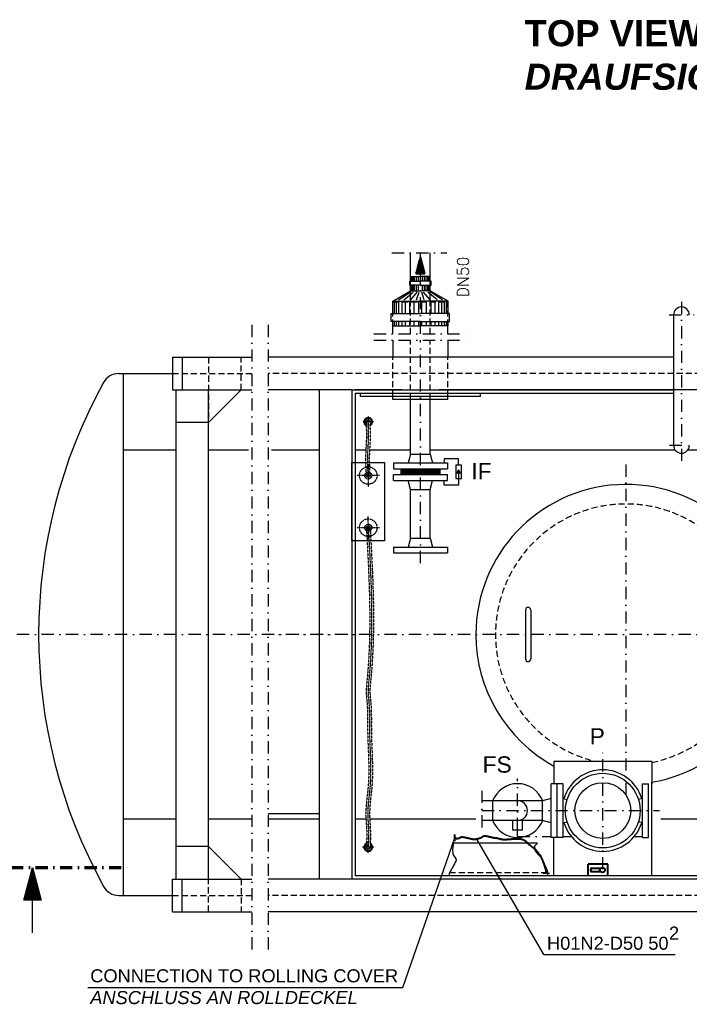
# Model space of a CAD drawing. Header units: millimetres. Extents: x 3957 to 44397, y -13363 to 1692.
# Tile 11 of 18: x 32256 to 34308, y -10078 to -7059. Entities that reach past the tile are written whole.
import ezdxf

# ---------------------------------------------------------------- set-up
doc = ezdxf.new("R2010")
doc.units = ezdxf.units.MM
doc.header["$LTSCALE"] = 0.5
doc.header["$MEASUREMENT"] = 0
doc.linetypes.add('DASHDOT', pattern=[1, 0.5, -0.25, 0, -0.25])
doc.linetypes.add('HIDDEN', pattern=[0.375, 0.25, -0.125])
doc.layers.get('0').update_dxf_attribs({"linetype": 'CONTINUOUS'})
for name, color, linetype in [('1', 7, 'CONTINUOUS'), ('17', 7, 'CONTINUOUS'), ('2', 7, 'CONTINUOUS'), ('41', 7, 'CONTINUOUS'), ('44', 7, 'CONTINUOUS'), ('5', 7, 'CONTINUOUS'), ('6', 7, 'CONTINUOUS'), ('7', 7, 'CONTINUOUS'), ('8', 7, 'CONTINUOUS'), ('POL_Schraff', 7, 'CONTINUOUS')]:
    doc.layers.add(name, color=color, linetype=linetype)
doc.layers.add('10', color=7, linetype='CONTINUOUS', lineweight=40)
doc.styles.add('ROMANS', font='ROMANS', dxfattribs={"height": 0.2})

# ---------------------------------------------------------------- blocks, each defined once
blk = doc.blocks.new('PFEIL')
at = {"layer": '5', "color": 7, "linetype": 'Continuous'}
for p, q in [((-40, 0), (-20, 0)), ((-20, 5.359), (-20, -5.359)), ((0, 0), (-20, 5.359)), ((-20, 5.0491), (-18.8434, 5.0491)), ((-20, 4.5991), (-17.164, 4.5991)), ((-20, 4.1491), (-15.4846, 4.1491)), ((-20, 3.6991), (-13.8052, 3.6991)), ((-20, 3.2491), (-12.1258, 3.2491)), ((-20, 2.7991), (-10.4464, 2.7991)), ((-20, 2.3491), (-8.7669, 2.3491)), ((-20, 1.8991), (-7.0875, 1.8991)), ((-20, 1.4491), (-5.4081, 1.4491)), ((-20, 0.9991), (-3.7287, 0.9991)), ((-20, 0.5491), (-2.0493, 0.5491)), ((-20, 0.0991), (-0.3698, 0.0991)), ((-20, -5.359), (0, 0)), ((-20, -0.3509), (-1.3096, -0.3509)), ((-20, -0.8009), (-2.989, -0.8009)), ((-20, -1.2509), (-4.6684, -1.2509)), ((-20, -1.7009), (-6.3478, -1.7009)), ((-20, -2.1509), (-8.0272, -2.1509)), ((-20, -2.6009), (-9.7067, -2.6009)), ((-20, -3.0509), (-11.3861, -3.0509)), ((-20, -3.5009), (-13.0655, -3.5009)), ((-20, -3.9509), (-14.7449, -3.9509)), ((-20, -4.4009), (-16.4243, -4.4009)), ((-20, -4.8509), (-18.1038, -4.8509)), ((-20, -5.3009), (-19.7832, -5.3009))]:
    blk.add_line(p, q, dxfattribs=at)
blk = doc.blocks.new('FPFEIL')
at = {"layer": '10', "color": 7, "linetype": 'Continuous'}
for p, q in [((-20.0004, 4.1486), (-15.4843, 4.1485)), ((-20, 4.5991), (-17.1636, 4.5989)), ((-20, 2.7989), (-10.4464, 2.7992)), ((-20, 2.3491), (-8.7671, 2.3489)), ((-20, 0.549), (-2.0492, 0.549)), ((-19.9997, 5.3586), (-19.9999, -5.3592)), ((-19.9999, 5.0489), (-18.8432, 5.0485)), ((-19.9999, 3.2487), (-12.126, 3.2489)), ((-19.9999, 1.4485), (-5.4081, 1.4489)), ((-19.9999, 0.9987), (-3.7285, 0.9993)), ((-19.9999, -5.3592), (0, 0)), ((-19.9998, 3.6985), (-13.8053, 3.6992)), ((-19.9998, 1.8983), (-7.0874, 1.8993)), ((0, 0), (-19.9997, 5.3586)), ((-19.9994, 0.0988), (-0.3696, 0.0993)), ((-20.0001, -1.701), (-6.3475, -1.7015)), ((-20.0001, -3.5012), (-13.0651, -3.5012)), ((-20.0001, -5.3014), (-19.7826, -5.3009)), ((-20, -1.2512), (-4.6684, -1.2512)), ((-20, -3.0514), (-11.386, -3.0509)), ((-19.9999, -0.3516), (-1.3095, -0.351)), ((-19.9999, -0.8014), (-2.9893, -0.801)), ((-19.9997, -4.8509), (-18.1038, -4.8514)), ((-19.9996, -2.6009), (-9.7062, -2.601)), ((-19.9996, -4.4011), (-16.424, -4.4014)), ((-19.9995, -2.1511), (-8.027, -2.1507)), ((-19.9995, -3.9513), (-14.7449, -3.9512))]:
    blk.add_line(p, q, dxfattribs=at)

msp = doc.modelspace()

# ---------------------------------------------------------------- hatches: boundary and pattern name
at = {"linetype": 'Continuous', "lineweight": 5}
h = msp.add_hatch(dxfattribs=at)
h.set_pattern_fill('NET3', color=256, scale=40)
h.set_pattern_definition([(0, (14449.7777, -6.208), (0, 5), []), (60, (14449.7777, -6.208), (-4.330127, 2.5), []), (120, (14449.7777, -6.208), (-4.330127, -2.5), [])])
h.paths.add_polyline_path([(33484.2, -8435.6), (33424.3, -8435.6), (33424.3, -8453.6), (33484.2, -8453.6)])
h.paths.add_polyline_path([(33544.1, -8435.6), (33484.2, -8435.6), (33484.2, -8453.6), (33544.1, -8453.6)])
h = msp.add_hatch(color=256)
h.dxf.hatch_style = 1
h.paths.add_polyline_path([(33601.3, -8438.4), (33595.9, -8447.7), (33606.7, -8447.7)])

# ---------------------------------------------------------------- linework, layer by layer
at = {"linetype": 'Continuous'}
msp.add_lwpolyline([(33274.2, -8416.2), (33374.2, -8416.2), (33374.2, -8656.2), (33274.2, -8656.2)], close=True, dxfattribs=at)
for points in [[(33601.3, -8424.4), (33601.3, -8405.3), (33556.7, -8405.3), (33556.7, -8417.6)], [(33601.3, -8444.6), (33601.3, -8485.3), (33556.7, -8485.3), (33556.7, -8471.6)]]:
    msp.add_lwpolyline(points)
for points in [[(33592.3, -8464.9), (33610.3, -8464.9), (33610.3, -8424.4), (33592.3, -8424.4)], [(33601.3, -8438.4), (33595.9, -8447.7), (33606.7, -8447.7)]]:
    msp.add_lwpolyline(points, close=True)
for centre, radius, start, end in [((33324.2, -8291.5), 13.4, 295.2028, 244.5909), ((33324.2, -8291.5), 10.7, 302.5324, 237.1878), ((33324.2, -9595.8), 13.4, 114.493, 64.117), ((33324.2, -9595.8), 10.7, 122.4727, 57.4104)]:
    msp.add_arc(centre, radius, start, end, dxfattribs=at)
at = {"layer": '1', "color": 7, "linetype": 'Continuous', "ltscale": 150}
for start, end in [(21.5791, 158.5644), (201.4356, 338.4209)]:
    msp.add_arc((33782.2, -9483.6), 82.5, start, end, dxfattribs=at)
at = {"layer": '10', "color": 7, "linetype": 'Continuous', "ltscale": 150}
for p, q in [((33589.4, -9576.9), (33589.4, -9556.9)), ((34058.1, -9648.1), (33998.1, -9648.1)), ((33998.1, -9683.1), (33998.1, -9648.1)), ((34008.1, -9660.6), (34036.4, -9660.6)), ((34058.1, -9683.1), (34058.1, -9648.1)), ((34008.1, -9670.6), (34036.4, -9670.6))]:
    msp.add_line(p, q, dxfattribs=at)
msp.add_circle((34042, -9665.6), 7.5, dxfattribs=at)
msp.add_ellipse((34008.1, -9665.6), major_axis=(0, 5), ratio=0.45525, start_param=0, end_param=3.141593, dxfattribs=at)
for points, knots in [([(33735.6, -9572.6), (33734, -9572.4), (33732.3, -9572.2), (33730.7, -9571.8), (33729.6, -9571.5), (33728.5, -9571.3), (33727.4, -9571), (33726.3, -9570.7), (33725.2, -9570.4), (33724.1, -9570.2), (33722.5, -9569.7), (33720.8, -9569.3), (33719.2, -9568.9), (33717.8, -9568.6), (33716.5, -9568.3), (33715.1, -9568.1), (33713.9, -9567.9), (33712.6, -9567.9), (33711.4, -9567.7), (33709.7, -9567.4), (33708.1, -9567.1), (33706.5, -9566.9), (33705.4, -9566.7), (33704.3, -9566.6), (33703.2, -9566.5), (33701.6, -9566.2), (33700.1, -9566), (33698.6, -9565.6), (33697.5, -9565.4), (33696.4, -9565.1), (33695.4, -9564.8), (33694.4, -9564.6), (33693.4, -9564.3), (33692.5, -9564), (33691.2, -9563.6), (33690.1, -9563), (33688.8, -9562.8), (33687.8, -9562.6), (33686.9, -9562.5), (33685.9, -9562.4), (33685.1, -9562.2), (33684.3, -9561.9), (33683.4, -9561.9), (33682.5, -9561.9), (33681.5, -9561.9), (33680.6, -9561.9), (33680.3, -9561.9), (33680, -9561.9), (33679.7, -9561.9), (33679.5, -9561.9), (33679.2, -9561.9), (33678.9, -9561.9), (33678.6, -9561.9), (33678.4, -9562.2), (33678.1, -9562.4), (33677.8, -9562.5), (33677.6, -9562.6), (33677.3, -9562.8), (33676.4, -9563.2), (33675.7, -9563.9), (33674.8, -9564.4), (33674.3, -9564.7), (33673.7, -9564.9), (33673.2, -9565.2), (33672.6, -9565.6), (33672.1, -9566.2), (33671.5, -9566.5), (33670.5, -9567), (33669.3, -9567.2), (33668.2, -9567.7), (33667.7, -9567.9), (33667.2, -9568.3), (33666.6, -9568.5), (33665.7, -9568.9), (33664.7, -9569), (33663.7, -9569.3), (33663, -9569.6), (33662.4, -9569.9), (33661.7, -9570.2), (33661, -9570.4), (33660.3, -9570.4), (33659.6, -9570.6), (33658.8, -9570.8), (33658, -9571.2), (33657.1, -9571.4), (33656.6, -9571.5), (33656, -9571.3), (33655.5, -9571.4), (33654.8, -9571.5), (33654.1, -9571.8), (33653.5, -9571.8), (33652.5, -9571.8), (33651.5, -9571.8), (33650.6, -9571.8), (33649.9, -9571.8), (33649.2, -9571.8), (33648.5, -9571.8), (33647.4, -9571.8), (33646.3, -9571.8), (33645.2, -9571.8), (33644.4, -9571.8), (33643.6, -9571.5), (33642.8, -9571.4), (33642.1, -9571.3), (33641.4, -9571.1), (33640.7, -9571), (33639.6, -9570.8), (33638.5, -9570.8), (33637.4, -9570.6), (33636.7, -9570.4), (33636.1, -9569.9), (33635.4, -9569.7), (33634.6, -9569.6), (33633.7, -9569.5), (33632.9, -9569.3), (33631.8, -9569.1), (33630.7, -9568.8), (33629.6, -9568.5), (33628.9, -9568.4), (33628.2, -9568.3), (33627.6, -9568.1), (33626.6, -9567.9), (33625.7, -9567.5), (33624.7, -9567.3), (33624, -9567.1), (33623.3, -9567), (33622.6, -9566.9), (33621.8, -9566.7), (33621, -9566.6), (33620.2, -9566.5), (33619.1, -9566.3), (33618, -9566.2), (33616.9, -9566.1), (33616.2, -9566), (33615.5, -9565.6), (33614.8, -9565.6), (33614.3, -9565.6), (33613.7, -9565.6), (33613.2, -9565.6), (33612.5, -9565.6), (33611.8, -9565.6), (33611.1, -9565.6), (33610.7, -9565.6), (33610.3, -9565.6), (33609.9, -9565.6), (33609.5, -9565.6), (33609.1, -9565.9), (33608.7, -9566.1), (33608.3, -9566.2), (33607.8, -9566.3), (33607.4, -9566.5), (33607.2, -9566.5), (33606.9, -9566.4), (33606.6, -9566.5), (33606.3, -9566.5), (33606.1, -9566.8), (33605.8, -9566.9), (33605.5, -9566.9), (33605.2, -9566.8), (33605, -9566.9), (33604.5, -9567.1), (33604.1, -9567.4), (33603.7, -9567.7), (33603.4, -9567.9), (33603.2, -9568.3), (33602.9, -9568.5), (33602.7, -9568.7), (33602.3, -9568.8), (33602.1, -9568.9), (33601.9, -9569), (33601.9, -9569.3), (33601.7, -9569.3), (33601.3, -9569.5), (33600.8, -9569.2), (33600.5, -9569.3), (33600, -9569.4), (33599.7, -9569.7), (33599.2, -9569.7), (33598.7, -9569.7), (33598.1, -9569.7), (33597.6, -9569.7), (33597.3, -9569.7), (33597, -9569.7), (33596.8, -9569.7), (33596.5, -9569.7), (33596.2, -9569.7), (33595.9, -9569.7), (33595.5, -9569.7), (33595.1, -9569.7), (33594.7, -9569.7), (33594.4, -9569.7), (33594.2, -9569.5), (33593.9, -9569.3), (33593.6, -9569.2), (33593.3, -9569.1), (33593.1, -9568.9), (33592.8, -9568.8), (33592.5, -9568.7), (33592.2, -9568.5), (33592, -9568.4), (33591.7, -9568.2), (33591.4, -9568.1), (33591.1, -9568), (33590.9, -9567.8), (33590.6, -9567.7), (33590.4, -9567.6), (33590.3, -9567.4), (33590.2, -9567.3), (33589.9, -9567.1), (33589.7, -9566.9), (33589.4, -9566.9)], [0, 0, 0, 0, 0.032833, 0.032833, 0.032833, 0.055088, 0.055088, 0.055088, 0.077343, 0.077343, 0.077343, 0.110725, 0.110725, 0.110725, 0.138248, 0.138248, 0.138248, 0.162686, 0.162686, 0.162686, 0.195519, 0.195519, 0.195519, 0.217277, 0.217277, 0.217277, 0.247451, 0.247451, 0.247451, 0.269706, 0.269706, 0.269706, 0.289354, 0.289354, 0.289354, 0.314957, 0.314957, 0.314957, 0.33404, 0.33404, 0.33404, 0.350456, 0.350456, 0.350456, 0.369348, 0.369348, 0.369348, 0.374746, 0.374746, 0.374746, 0.380144, 0.380144, 0.380144, 0.386178, 0.386178, 0.386178, 0.392213, 0.392213, 0.392213, 0.411675, 0.411675, 0.411675, 0.423744, 0.423744, 0.423744, 0.437238, 0.437238, 0.437238, 0.460297, 0.460297, 0.460297, 0.472366, 0.472366, 0.472366, 0.492014, 0.492014, 0.492014, 0.506548, 0.506548, 0.506548, 0.520308, 0.520308, 0.520308, 0.537377, 0.537377, 0.537377, 0.548172, 0.548172, 0.548172, 0.561934, 0.561934, 0.561934, 0.580826, 0.580826, 0.580826, 0.59432, 0.59432, 0.59432, 0.61591, 0.61591, 0.61591, 0.632327, 0.632327, 0.632327, 0.646088, 0.646088, 0.646088, 0.667846, 0.667846, 0.667846, 0.68238, 0.68238, 0.68238, 0.698796, 0.698796, 0.698796, 0.721051, 0.721051, 0.721051, 0.734812, 0.734812, 0.734812, 0.75446, 0.75446, 0.75446, 0.768221, 0.768221, 0.768221, 0.784637, 0.784637, 0.784637, 0.806396, 0.806396, 0.806396, 0.820157, 0.820157, 0.820157, 0.830953, 0.830953, 0.830953, 0.844446, 0.844446, 0.844446, 0.852543, 0.852543, 0.852543, 0.861078, 0.861078, 0.861078, 0.869612, 0.869612, 0.869612, 0.875009, 0.875009, 0.875009, 0.881044, 0.881044, 0.881044, 0.886442, 0.886442, 0.886442, 0.896173, 0.896173, 0.896173, 0.903806, 0.903806, 0.903806, 0.909841, 0.909841, 0.909841, 0.913657, 0.913657, 0.913657, 0.921754, 0.921754, 0.921754, 0.930288, 0.930288, 0.930288, 0.941084, 0.941084, 0.941084, 0.946481, 0.946481, 0.946481, 0.951879, 0.951879, 0.951879, 0.959975, 0.959975, 0.959975, 0.96601, 0.96601, 0.96601, 0.972044, 0.972044, 0.972044, 0.978079, 0.978079, 0.978079, 0.984114, 0.984114, 0.984114, 0.990148, 0.990148, 0.990148, 0.993965, 0.993965, 0.993965, 1, 1, 1, 1]), ([(33870.1, -9676.1), (33869.8, -9675.2), (33869.7, -9674.2), (33869.6, -9673.3), (33869.4, -9672.5), (33869.7, -9671.6), (33869.6, -9670.8), (33869.5, -9670.6), (33869.1, -9670.6), (33869.1, -9670.4), (33869.1, -9670.1), (33869.1, -9669.9), (33869.1, -9669.6), (33869.1, -9669.3), (33869.1, -9669), (33869.1, -9668.8), (33869.1, -9668.4), (33869.1, -9667.9), (33869.1, -9667.5), (33869.1, -9667.1), (33869.1, -9666.7), (33869.1, -9666.3), (33869.1, -9666), (33869.1, -9665.8), (33869.1, -9665.5), (33869.1, -9665.3), (33868.8, -9665.3), (33868.7, -9665.1), (33868.7, -9664.8), (33868.8, -9664.5), (33868.7, -9664.2), (33868.6, -9663.8), (33868.4, -9663.4), (33868.3, -9663), (33868.3, -9662.8), (33868.4, -9662.5), (33868.3, -9662.2), (33868.3, -9662), (33868, -9661.9), (33867.9, -9661.8), (33867.8, -9661.4), (33868.1, -9660.9), (33867.9, -9660.5), (33867.8, -9660.4), (33867.6, -9660.3), (33867.5, -9660.1), (33867.4, -9659.9), (33867.6, -9659.6), (33867.5, -9659.3), (33867.4, -9659), (33867.2, -9658.8), (33867.1, -9658.5), (33867, -9658.2), (33866.8, -9658), (33866.7, -9657.7), (33866.5, -9657.3), (33866.4, -9656.8), (33866.3, -9656.4), (33866.1, -9656), (33866, -9655.6), (33865.9, -9655.2), (33865.7, -9654.9), (33865.6, -9654.7), (33865.4, -9654.4), (33865.3, -9654.1), (33865.2, -9653.8), (33865, -9653.6), (33864.9, -9653.2), (33865.2, -9652.7), (33865, -9652.3), (33864.9, -9652.1), (33864.8, -9651.8), (33864.6, -9651.5), (33864.5, -9651.2), (33864.4, -9651), (33864.2, -9650.7), (33864, -9650.3), (33864.3, -9649.8), (33864.2, -9649.5), (33864.1, -9649.2), (33863.9, -9648.9), (33863.8, -9648.6), (33863.8, -9648.4), (33863.9, -9648.1), (33863.8, -9647.8), (33863.7, -9647.4), (33863.6, -9647), (33863.4, -9646.6), (33863.3, -9646.3), (33863.1, -9646), (33863, -9645.8), (33862.8, -9645.5), (33862.7, -9645.2), (33862.6, -9644.9), (33862.4, -9644.7), (33862.3, -9644.4), (33862.2, -9644.1), (33861.9, -9643.6), (33861.6, -9643), (33861.3, -9642.5), (33861.1, -9642.1), (33861.1, -9641.6), (33860.9, -9641.2), (33860.7, -9640.5), (33860.4, -9639.9), (33860.1, -9639.2), (33859.9, -9638.6), (33859.5, -9638.1), (33859.3, -9637.5), (33859.1, -9637), (33859.1, -9636.4), (33858.9, -9635.9), (33858.5, -9635.2), (33858, -9634.5), (33857.6, -9633.8), (33857.4, -9633.3), (33857, -9632.8), (33856.8, -9632.2), (33856.5, -9631.4), (33856.3, -9630.6), (33856, -9629.7), (33855.7, -9628.9), (33855.5, -9628.1), (33855.2, -9627.3), (33854.9, -9626.6), (33854.7, -9625.9), (33854.4, -9625.2), (33853.8, -9624.2), (33852.9, -9623.3), (33852.3, -9622.3), (33851.9, -9621.7), (33851.6, -9620.9), (33851.1, -9620.3), (33850.5, -9619.6), (33850, -9618.9), (33849.4, -9618.2), (33848.7, -9617.4), (33848.1, -9616.6), (33847.4, -9615.8), (33846.7, -9615), (33846.3, -9614.1), (33845.7, -9613.3), (33845.1, -9612.5), (33843.9, -9612.1), (33843.3, -9611.2), (33842.5, -9610.3), (33841.9, -9609.3), (33841.2, -9608.4), (33840.7, -9607.7), (33840.1, -9607), (33839.6, -9606.3), (33838.8, -9605.3), (33837.9, -9604.4), (33837.1, -9603.4), (33836.5, -9602.7), (33835.8, -9602), (33835, -9601.4), (33834.4, -9600.9), (33833.7, -9600.6), (33833, -9600.2), (33832, -9599.5), (33831, -9598.8), (33830.1, -9598.1), (33829.4, -9597.5), (33828.9, -9596.6), (33828.1, -9596), (33827.4, -9595.6), (33826.7, -9595.3), (33826, -9594.8), (33825, -9594.1), (33824.1, -9593.5), (33823.1, -9592.8), (33822.4, -9592.2), (33821.8, -9591.6), (33821.1, -9591.1), (33820.3, -9590.5), (33819.4, -9590.1), (33818.6, -9589.5), (33817.8, -9588.8), (33816.9, -9588.1), (33816.1, -9587.4), (33815.6, -9586.9), (33815, -9586.4), (33814.5, -9585.8), (33813.8, -9584.9), (33813.2, -9583.8), (33812.4, -9582.9), (33811.9, -9582.2), (33811.4, -9581.5), (33810.8, -9580.8), (33810.2, -9580.2), (33809.5, -9579.7), (33808.8, -9579.2), (33807.8, -9578.5), (33806.8, -9577.8), (33805.9, -9577.1), (33805.3, -9576.7), (33804.8, -9576.3), (33804.2, -9575.9), (33803.5, -9575.4), (33802.5, -9575.5), (33801.8, -9575.1), (33801.2, -9574.8), (33800.8, -9574.1), (33800.1, -9573.9), (33799.6, -9573.7), (33799, -9573.6), (33798.5, -9573.4), (33797.7, -9573.2), (33796.9, -9572.8), (33796, -9572.6), (33795.5, -9572.5), (33794.9, -9572.4), (33794.4, -9572.2), (33793.8, -9572.1), (33793.3, -9571.9), (33792.7, -9571.8), (33791.9, -9571.6), (33791.1, -9571.4), (33790.3, -9571.4), (33789.4, -9571.4), (33788.6, -9571.4), (33787.8, -9571.4), (33786.8, -9571.4), (33785.9, -9571.4), (33784.9, -9571.4), (33784.2, -9571.4), (33783.6, -9571.4), (33782.9, -9571.4), (33782.2, -9571.4), (33781.5, -9571.4), (33780.8, -9571.4), (33779.7, -9571.4), (33778.6, -9571.4), (33777.5, -9571.4), (33776.7, -9571.4), (33775.9, -9571.4), (33775.1, -9571.4), (33774.2, -9571.4), (33773.4, -9571.4), (33772.6, -9571.4), (33771.4, -9571.4), (33770.1, -9571.4), (33768.9, -9571.4), (33767.9, -9571.4), (33767, -9571.4), (33766, -9571.4), (33764.6, -9571.4), (33763.3, -9571.7), (33761.9, -9571.8), (33760.8, -9571.9), (33759.7, -9571.7), (33758.6, -9571.8), (33757.5, -9571.9), (33756.4, -9572.1), (33755.3, -9572.2), (33753.8, -9572.4), (33752.3, -9572.5), (33750.8, -9572.6), (33749.7, -9572.7), (33748.6, -9573), (33747.5, -9573), (33746.4, -9573), (33745.3, -9573), (33744.2, -9573), (33742.6, -9573), (33741, -9573), (33739.3, -9573), (33738.1, -9573), (33736.9, -9572.8), (33735.6, -9572.6)], [0, 0, 0, 0, 0.014658, 0.014658, 0.014658, 0.027291, 0.027291, 0.027291, 0.030269, 0.030269, 0.030269, 0.03448, 0.03448, 0.03448, 0.038691, 0.038691, 0.038691, 0.045007, 0.045007, 0.045007, 0.051323, 0.051323, 0.051323, 0.055534, 0.055534, 0.055534, 0.058512, 0.058512, 0.058512, 0.062723, 0.062723, 0.062723, 0.069381, 0.069381, 0.069381, 0.073592, 0.073592, 0.073592, 0.07657, 0.07657, 0.07657, 0.082886, 0.082886, 0.082886, 0.085864, 0.085864, 0.085864, 0.090075, 0.090075, 0.090075, 0.094783, 0.094783, 0.094783, 0.099491, 0.099491, 0.099491, 0.106149, 0.106149, 0.106149, 0.112807, 0.112807, 0.112807, 0.117515, 0.117515, 0.117515, 0.122223, 0.122223, 0.122223, 0.128539, 0.128539, 0.128539, 0.133248, 0.133248, 0.133248, 0.137955, 0.137955, 0.137955, 0.144272, 0.144272, 0.144272, 0.14898, 0.14898, 0.14898, 0.153191, 0.153191, 0.153191, 0.159849, 0.159849, 0.159849, 0.164557, 0.164557, 0.164557, 0.169265, 0.169265, 0.169265, 0.173973, 0.173973, 0.173973, 0.183389, 0.183389, 0.183389, 0.190047, 0.190047, 0.190047, 0.201385, 0.201385, 0.201385, 0.210801, 0.210801, 0.210801, 0.219482, 0.219482, 0.219482, 0.231759, 0.231759, 0.231759, 0.241175, 0.241175, 0.241175, 0.254492, 0.254492, 0.254492, 0.267808, 0.267808, 0.267808, 0.279146, 0.279146, 0.279146, 0.297258, 0.297258, 0.297258, 0.309535, 0.309535, 0.309535, 0.323017, 0.323017, 0.323017, 0.339461, 0.339461, 0.339461, 0.354644, 0.354644, 0.354644, 0.371088, 0.371088, 0.371088, 0.3892, 0.3892, 0.3892, 0.402682, 0.402682, 0.402682, 0.422093, 0.422093, 0.422093, 0.436982, 0.436982, 0.436982, 0.449259, 0.449259, 0.449259, 0.46737, 0.46737, 0.46737, 0.482259, 0.482259, 0.482259, 0.494535, 0.494535, 0.494535, 0.512648, 0.512648, 0.512648, 0.526129, 0.526129, 0.526129, 0.541312, 0.541312, 0.541312, 0.557756, 0.557756, 0.557756, 0.569667, 0.569667, 0.569667, 0.587779, 0.587779, 0.587779, 0.601261, 0.601261, 0.601261, 0.614742, 0.614742, 0.614742, 0.632854, 0.632854, 0.632854, 0.643382, 0.643382, 0.643382, 0.656698, 0.656698, 0.656698, 0.667225, 0.667225, 0.667225, 0.675906, 0.675906, 0.675906, 0.689222, 0.689222, 0.689222, 0.697904, 0.697904, 0.697904, 0.706585, 0.706585, 0.706585, 0.719392, 0.719392, 0.719392, 0.732025, 0.732025, 0.732025, 0.746763, 0.746763, 0.746763, 0.757291, 0.757291, 0.757291, 0.767818, 0.767818, 0.767818, 0.784662, 0.784662, 0.784662, 0.797295, 0.797295, 0.797295, 0.809928, 0.809928, 0.809928, 0.828877, 0.828877, 0.828877, 0.843615, 0.843615, 0.843615, 0.864775, 0.864775, 0.864775, 0.881619, 0.881619, 0.881619, 0.898594, 0.898594, 0.898594, 0.92185, 0.92185, 0.92185, 0.938824, 0.938824, 0.938824, 0.955669, 0.955669, 0.955669, 0.980934, 0.980934, 0.980934, 1, 1, 1, 1])]:
    msp.add_open_spline(points, degree=3, knots=knots, dxfattribs=at)
at = {"layer": '17', "color": 7, "linetype": 'DASHDOT', "lineweight": 70, "ltscale": 150}
msp.add_line((32229.4, -9658.6), (32597.7, -9658.6), dxfattribs=at)
at = {"layer": '2', "color": 7, "linetype": 'DASHDOT', "ltscale": 150}
for p, q in [((33396.4, -7773.6), (33565.4, -7773.6)), ((32967.4, -7994.4), (32967.4, -9920.6)), ((33017.4, -7994.4), (33017.4, -9920.6)), ((33341.6, -8021.7), (33626.8, -8021.7)), ((33341.6, -8041.7), (33626.8, -8041.7))]:
    msp.add_line(p, q, dxfattribs=at)
at = {"layer": '2', "color": 7, "linetype": 'DASHDOT', "ltscale": 5}
for p, q in [((33341.3, -8291.5), (33307.1, -8291.5)), ((33324.2, -8274.4), (33324.2, -8308.5)), ((33324.2, -8421.8), (33324.2, -8490.5)), ((33358.6, -8456.2), (33289.9, -8456.2)), ((33324.2, -8650.5), (33324.2, -8581.8)), ((33358.6, -8616.2), (33289.9, -8616.2)), ((33341.3, -9595.8), (33307.1, -9595.8)), ((33324.2, -9612.8), (33324.2, -9578.7))]:
    msp.add_line(p, q, dxfattribs=at)
at = {"layer": '2', "color": 7, "linetype": 'Continuous', "ltscale": 150}
msp.add_line((33880.1, -9676.1), (33860.1, -9676.1), dxfattribs=at)
at = {"layer": '2', "color": 7, "linetype": 'HIDDEN', "ltscale": 5}
for centre, radius in [((33324.2, -8456.2), 26.9), ((33324.2, -8456.2), 10.7), ((33324.2, -8456.2), 5.73), ((33324.2, -8616.2), 26.9), ((33324.2, -8616.2), 10.7), ((33324.2, -8616.2), 5.73)]:
    msp.add_circle(centre, radius, dxfattribs=at)
for centre, start, end in [((33324.2, -8291.5), 0, 180), ((33324.2, -9595.8), 180, 0)]:
    msp.add_arc(centre, 5.73, start, end, dxfattribs=at)
for points, knots in [([(33318.5, -8456.6), (33318.5, -8456.5), (33317.7, -8437), (33315.1, -8390.3), (33321.6, -8337), (33318.3, -8301.5), (33318.4, -8293.1), (33318.5, -8291.5)], [407.215601, 407.215601, 407.215601, 407.215601, 407.709886, 465.700436, 547.235315, 567.70053, 572.396176, 572.396176, 572.396176, 572.396176]), ([(33330, -8456.2), (33329.1, -8436.8), (33326.5, -8390.3), (33333.1, -8337), (33329.7, -8301.5), (33329.9, -8293.1), (33329.9, -8291.5)], [407.708993, 407.708993, 407.708993, 407.708993, 465.700436, 547.235315, 567.70053, 572.396177, 572.396177, 572.396177, 572.396177])]:
    msp.add_open_spline(points, degree=3, knots=knots, dxfattribs=at)
at = {"layer": '2', "color": 7, "linetype": 'DASHDOT', "ltscale": 5}
msp.add_open_spline([(33324.2, -8456.2), (33323.4, -8436.8), (33320.8, -8390.3), (33327.3, -8337), (33324, -8301.5), (33324.2, -8293.1), (33324.2, -8291.5)], degree=3, knots=[407.708993, 407.708993, 407.708993, 407.708993, 465.700436, 547.235314, 567.70053, 572.396176, 572.396176, 572.396176, 572.396176], dxfattribs=at)
at = {"layer": '2', "color": 7, "linetype": 'HIDDEN', "ltscale": 5}
for points in [[(33318.5, -8616.2), (33320.3, -9084.1), (33318, -9119.2), (33320.5, -9152.5), (33322.2, -9233.8), (33323.9, -9409.6), (33317, -9489), (33319.4, -9570.5), (33318.4, -9591), (33318.5, -9595.7)], [(33330, -8616.2), (33331.7, -9084.1), (33329.4, -9119.2), (33332, -9152.5), (33333.7, -9233.8), (33335.3, -9409.6), (33328.4, -9489), (33330.8, -9570.5), (33329.9, -9591), (33329.9, -9595.7)]]:
    msp.add_spline(points, degree=3, dxfattribs=at)
at = {"layer": '2', "color": 7, "linetype": 'DASHDOT', "ltscale": 5}
msp.add_spline([(33324.2, -8616.2), (33326, -9084.1), (33323.7, -9119.2), (33326.3, -9152.5), (33327.9, -9233.8), (33329.6, -9409.6), (33322.7, -9489), (33325.1, -9570.5), (33324.1, -9591), (33324.2, -9595.7)], degree=3, dxfattribs=at)
at = {"layer": '41', "linetype": 'Continuous', "ltscale": 150}
for p, q in [((33454, -7923.6), (33454, -7773.6)), ((33514.3, -7923.6), (33514.3, -7773.6)), ((33400, -8021.7), (33400, -7996.9)), ((33568.3, -8021.7), (33568.3, -7996.9)), ((33400, -8041.7), (33400, -8093.6)), ((33568.3, -8041.7), (33568.3, -8093.6)), ((33300, -8213.6), (33300, -8203.6)), ((33645, -8193.6), (33541.3, -8193.6)), ((33668.3, -8213.6), (33668.3, -8203.6)), ((33668.3, -8213.6), (33300, -8213.6)), ((33400, -8223.6), (33400, -8213.6)), ((33568.3, -8223.6), (33400, -8223.6)), ((33454, -8390.6), (33454, -8223.6)), ((33514.3, -8390.6), (33514.3, -8223.6)), ((33568.3, -8223.6), (33568.3, -8213.6)), ((33454, -8390.6), (33446.8, -8417.6)), ((33454, -8390.6), (33514.3, -8390.6)), ((33514.3, -8390.6), (33521.6, -8417.6)), ((33401.7, -8417.6), (33566.7, -8417.6)), ((33401.7, -8417.6), (33401.7, -8435.6)), ((33566.7, -8417.6), (33566.7, -8435.6)), ((33401.7, -8435.6), (33566.7, -8435.6)), ((33424.3, -8435.6), (33424.3, -8453.6)), ((33544.1, -8435.6), (33544.1, -8453.6)), ((33401.7, -8471.6), (33401.7, -8453.6)), ((33401.7, -8453.6), (33566.7, -8453.6)), ((33401.7, -8471.6), (33566.7, -8471.6)), ((33454, -8498.6), (33446.8, -8471.6)), ((33514.3, -8498.6), (33521.6, -8471.6)), ((33566.7, -8471.6), (33566.7, -8453.6)), ((33454, -8498.6), (33514.3, -8498.6)), ((33454, -8648.6), (33454, -8498.6)), ((33514.3, -8648.6), (33514.3, -8498.6)), ((33454, -8648.6), (33446.8, -8675.6)), ((33454, -8648.6), (33514.3, -8648.6)), ((33514.3, -8648.6), (33521.6, -8675.6)), ((33401.7, -8675.6), (33566.7, -8675.6)), ((33401.7, -8675.6), (33401.7, -8693.6)), ((33401.7, -8693.6), (33566.7, -8693.6)), ((33566.7, -8675.6), (33566.7, -8693.6))]:
    msp.add_line(p, q, dxfattribs=at)
at = {"layer": '41', "linetype": 'DASHDOT', "ltscale": 150}
for p, q in [((33484.2, -8021.7), (33484.2, -7773.6)), ((33484.2, -8724.6), (33484.2, -8041.7)), ((33341.3, -9595.8), (33306.3, -9595.8))]:
    msp.add_line(p, q, dxfattribs=at)
at = {"layer": '41', "linetype": 'HIDDEN', "ltscale": 150}
for p, q in [((33400, -7923.6), (33568.3, -7923.6)), ((33400, -7996.9), (33400, -7923.6)), ((33454, -8021.7), (33454, -7923.6)), ((33514.3, -8021.7), (33514.3, -7923.6)), ((33568.3, -7996.9), (33568.3, -7923.6)), ((33454, -8223.6), (33454, -8041.7)), ((33514.3, -8223.6), (33514.3, -8041.7)), ((33400, -8213.6), (33400, -8093.6)), ((33568.3, -8213.6), (33568.3, -8093.6))]:
    msp.add_line(p, q, dxfattribs=at)
at = {"layer": '41', "color": 7, "linetype": 'DASHDOT', "ltscale": 150}
for p, q in [((34284.2, -7923.5), (34284.2, -8418.6)), ((34246.2, -7963.6), (34323.7, -7963.6)), ((34247.7, -8363.6), (34320.3, -8363.6)), ((34114.2, -8422.3), (34114.2, -9464.3)), ((36640.7, -8943.6), (32214.3, -8943.6)), ((33334.2, -8943.6), (33017.4, -8943.6)), ((34043.2, -9663.7), (34043.2, -9303.5)), ((33782.2, -9543.8), (33782.2, -9385.6)), ((33672.5, -9422.6), (33672.5, -9556.1)), ((33672.5, -9483.6), (34216.7, -9483.6)), ((33782.2, -9563.1), (33782.2, -9543.8)), ((33782.2, -9563.1), (33885.2, -9563.1)), ((33921.2, -9563.1), (33946.8, -9563.1)), ((34139.6, -9563.1), (34165.2, -9563.1))]:
    msp.add_line(p, q, dxfattribs=at)
at = {"layer": '41', "color": 7, "linetype": 'Continuous', "ltscale": 150}
for p, q in [((34260, -7963.6), (34260, -8363.6)), ((32724.2, -8093.6), (32967.4, -8093.6)), ((32724.2, -8093.6), (32724.2, -8193.6)), ((32754.2, -8093.6), (32754.2, -8193.6)), ((34260, -8093.6), (33017.4, -8093.6)), ((32559.2, -8143.6), (32724.2, -8143.6)), ((32573.9, -9743.6), (32573.9, -8143.6)), ((32724.2, -8193.6), (32967.4, -8193.6)), ((32734.2, -8193.6), (32734.2, -9693.6)), ((32834.2, -9693.6), (32834.2, -8193.6)), ((32834.2, -8293.6), (32934.2, -8193.6)), ((33274.2, -8193.6), (33017.4, -8193.6)), ((33174.2, -8193.6), (33174.2, -9693.6)), ((33274.2, -8193.6), (34260, -8193.6)), ((33274.2, -8193.6), (33274.2, -9693.6)), ((33427, -8193.6), (33284.2, -8193.6)), ((33284.2, -8203.6), (34260, -8203.6)), ((33284.2, -8203.6), (33284.2, -9683.6)), ((34934, -8193.6), (33645, -8193.6)), ((32834.2, -8293.6), (32734.2, -8293.6)), ((32573.9, -8377.9), (32734.2, -8377.9)), ((32834.2, -8377.9), (32957.6, -8377.9)), ((33027.4, -8377.9), (33174.2, -8377.9)), ((33284.2, -8377.9), (33317.7, -8377.9)), ((33329.2, -8377.9), (33454, -8377.9)), ((33514.3, -8377.9), (34264.8, -8377.9)), ((34303.6, -8377.9), (34335.1, -8377.9)), ((33806.2, -8868.6), (33806.2, -9018.6)), ((33822.2, -8868.6), (33822.2, -9018.6)), ((34193.2, -9333.6), (33893.2, -9333.6)), ((33893.2, -9333.6), (33893.2, -9401.1)), ((34193.2, -9333.6), (34193.2, -9401.1)), ((33885.2, -9566.1), (33885.2, -9401.1)), ((33921.2, -9401.1), (33885.2, -9401.1)), ((33903.2, -9566.1), (33903.2, -9401.1)), ((33921.2, -9566.1), (33921.2, -9401.1)), ((34165.2, -9566.1), (34165.2, -9401.1)), ((34183.2, -9566.1), (34183.2, -9401.1)), ((34193.2, -9683.6), (34193.2, -9396.8)), ((33885.2, -9446.2), (33858.2, -9453.5)), ((33921.2, -9446.2), (33933.9, -9449.6)), ((34165.2, -9446.2), (34152.5, -9449.6)), ((33858.2, -9453.5), (33672.5, -9453.5)), ((33706.2, -9513.8), (33706.2, -9453.5)), ((33858.2, -9513.8), (33858.2, -9453.5)), ((32573.9, -9509.3), (32734.2, -9509.3)), ((32834.2, -9509.3), (32967.4, -9509.3)), ((33174.2, -9493.6), (33017.4, -9493.6)), ((33017.4, -9509.3), (33174.2, -9509.3)), ((33284.2, -9509.3), (33317.3, -9509.3)), ((33328.8, -9509.3), (33653.7, -9509.3)), ((34221.3, -9509.3), (35151.3, -9509.3)), ((33858.2, -9513.8), (33672.5, -9513.8)), ((33767.2, -9543.8), (33767.2, -9513.8)), ((33797.2, -9543.8), (33797.2, -9513.8)), ((33885.2, -9521), (33858.2, -9513.8)), ((33921.2, -9521), (33933.9, -9517.6)), ((34165.2, -9521), (34152.5, -9517.6)), ((33797.2, -9543.8), (33767.2, -9543.8)), ((33921.2, -9566.1), (33885.2, -9566.1)), ((33893.2, -9683.6), (33893.2, -9566.1)), ((32834.2, -9593.6), (32734.2, -9593.6)), ((32834.2, -9593.6), (32934.2, -9693.6)), ((33843.3, -9583.6), (33585.4, -9583.6)), ((35864.2, -9683.6), (33284.2, -9683.6)), ((32724.2, -9793.6), (32724.2, -9693.6)), ((32724.2, -9693.6), (32967.4, -9693.6)), ((32754.2, -9793.6), (32754.2, -9693.6)), ((33274.2, -9693.6), (33017.4, -9693.6)), ((35874.2, -9693.6), (33274.2, -9693.6)), ((32559.2, -9743.6), (32724.2, -9743.6)), ((32724.2, -9793.6), (32967.4, -9793.6)), ((36230.6, -9793.6), (33017.4, -9793.6))]:
    msp.add_line(p, q, dxfattribs=at)
at = {"layer": '41', "color": 7, "linetype": 'HIDDEN', "ltscale": 150}
for p, q in [((32834.2, -8093.6), (32834.2, -8293.6)), ((32934.2, -8193.6), (32934.2, -8093.6)), ((32724.2, -8143.6), (32967.4, -8143.6)), ((36003.9, -8143.6), (33017.4, -8143.6)), ((32834.2, -9793.6), (32834.2, -9593.6)), ((33873.3, -9674.6), (33573.3, -9674.6)), ((32934.2, -9693.6), (32934.2, -9793.6)), ((32724.2, -9743.6), (32967.4, -9743.6)), ((35974.2, -9743.6), (33017.4, -9743.6))]:
    msp.add_line(p, q, dxfattribs=at)
at = {"layer": '41', "color": 7, "linetype": 'Continuous', "ltscale": 150}
for radius in [114.5, 85.5]:
    msp.add_circle((34043.2, -9483.6), radius, dxfattribs=at)
for centre, radius, start, end in [((34284.2, -7963.6), 24.1, 0, 180), ((32559.2, -8196.6), 53, 90, 151.127), ((33913.9, -8943.6), 1600, 151.127, 208.873), ((34284.2, -8363.6), 24.1, 180, 0), ((34114.2, -8943.6), 460, 279.889, 179.9994), ((33814.2, -8868.6), 8, 0, 180), ((34114.2, -8943.6), 460, 180, 241.2862), ((34114.2, -8943.6), 460, 180, 183.2888), ((33814.2, -9018.6), 8, 180, 0), ((34043.2, -9483.6), 125, 17.4353, 162.5647), ((33782.2, -9483.6), 30.1, 270, 90), ((34043.2, -9483.6), 125, 197.4353, 342.5647), ((32559.2, -9690.6), 53, 208.873, 270)]:
    msp.add_arc(centre, radius, start, end, dxfattribs=at)
at = {"layer": '41', "color": 7, "linetype": 'HIDDEN', "ltscale": 150}
msp.add_arc((34114.2, -8943.6), 400, 281.3908, 257.1614, dxfattribs=at)
at = {"layer": '41', "color": 7, "linetype": 'Continuous', "ltscale": 150}
for points, knots in [([(33585.4, -9583.6), (33584.4, -9587.9), (33583.8, -9592.3), (33583.3, -9596.6), (33582.5, -9603.2), (33582.8, -9610.6), (33583.3, -9616.6), (33583.8, -9623.3), (33596.1, -9629.9), (33593.3, -9636.6), (33590.5, -9643.3), (33586.8, -9649.9), (33583.3, -9656.6), (33580, -9662.7), (33576.4, -9668.5), (33573.3, -9674.6), (33571.9, -9677.3), (33572.4, -9680.7), (33573.3, -9683.6)], [0, 0, 0, 0, 0.122458, 0.122458, 0.122458, 0.308535, 0.308535, 0.308535, 0.516575, 0.516575, 0.516575, 0.724615, 0.724615, 0.724615, 0.916265, 0.916265, 0.916265, 1, 1, 1, 1]), ([(33843.3, -9583.6), (33838.5, -9587.2), (33833.6, -9591.9), (33833.3, -9596.6), (33832.9, -9603), (33838.4, -9610.4), (33843.3, -9616.6), (33846.4, -9620.5), (33850.8, -9622.6), (33853.3, -9626.6), (33857.2, -9633), (33860.3, -9639.7), (33863.3, -9646.6), (33867.2, -9655.8), (33873.3, -9664.7), (33873.3, -9674.6), (33873.3, -9677.6), (33873.3, -9680.6), (33873.3, -9683.6)], [0, 0, 0, 0, 0.143811, 0.143811, 0.143811, 0.33996, 0.33996, 0.33996, 0.464016, 0.464016, 0.464016, 0.660165, 0.660165, 0.660165, 0.921051, 0.921051, 0.921051, 1, 1, 1, 1])]:
    msp.add_open_spline(points, degree=3, knots=knots, dxfattribs=at)
at = {"layer": '44', "linetype": 'Continuous', "ltscale": 150}
for p, q in [((33454, -7845.9), (33484.2, -7845.9)), ((33454, -7860.2), (33454, -7845.9)), ((33455.7, -7860.2), (33455.7, -7845.9)), ((33458.4, -7860.2), (33458.4, -7845.9)), ((33462, -7860.2), (33462, -7845.9)), ((33466.4, -7860.2), (33466.4, -7845.9)), ((33471.7, -7860.2), (33471.7, -7845.9)), ((33478, -7860.2), (33478, -7845.9)), ((33514.4, -7845.9), (33484.2, -7845.9)), ((33490.4, -7860.2), (33490.4, -7845.9)), ((33496.6, -7860.2), (33496.6, -7845.9)), ((33502, -7860.2), (33502, -7845.9)), ((33506.4, -7860.2), (33506.4, -7845.9)), ((33510, -7860.2), (33510, -7845.9)), ((33512.7, -7860.2), (33512.7, -7845.9)), ((33514.4, -7860.2), (33514.4, -7845.9)), ((33451.3, -7860.2), (33484.2, -7860.2)), ((33451.3, -7872.6), (33451.3, -7860.2)), ((33484.2, -7872.6), (33451.3, -7872.6)), ((33454, -7890.4), (33454, -7872.6)), ((33455.7, -7890.4), (33455.7, -7872.6)), ((33458.4, -7890.4), (33458.4, -7872.6)), ((33462, -7890.4), (33462, -7872.6)), ((33466.4, -7890.4), (33466.4, -7872.6)), ((33471.7, -7890.4), (33471.7, -7872.6)), ((33478, -7890.4), (33478, -7872.6)), ((33517.1, -7860.2), (33484.2, -7860.2)), ((33484.2, -7872.6), (33517.1, -7872.6)), ((33490.4, -7890.4), (33490.4, -7872.6)), ((33496.6, -7890.4), (33496.6, -7872.6)), ((33502, -7890.4), (33502, -7872.6)), ((33506.4, -7890.4), (33506.4, -7872.6)), ((33510, -7890.4), (33510, -7872.6)), ((33512.7, -7890.4), (33512.7, -7872.6)), ((33514.4, -7890.4), (33514.4, -7872.6)), ((33517.1, -7872.6), (33517.1, -7860.2)), ((33399.6, -7921.7), (33454, -7890.4)), ((33416.7, -7917.7), (33452.3, -7894.4)), ((33432.8, -7917.7), (33461.5, -7894.4)), ((33454, -7890.4), (33484.2, -7890.4)), ((33454.7, -7917.7), (33474.6, -7894.4)), ((33472.4, -7917.7), (33480.3, -7894.4)), ((33514.4, -7890.4), (33484.2, -7890.4)), ((33496, -7917.7), (33488.1, -7894.4)), ((33513.7, -7917.7), (33493.8, -7894.4)), ((33535.6, -7917.7), (33506.9, -7894.4)), ((33568.7, -7921.7), (33514.4, -7890.4)), ((33551.7, -7917.7), (33516.1, -7894.4)), ((33399.6, -7921.7), (33484.2, -7921.7)), ((33399.6, -7959.3), (33399.6, -7921.7)), ((33404.3, -7959.3), (33404.3, -7921.7)), ((33410.6, -7959.3), (33410.6, -7921.7)), ((33418.4, -7959.3), (33418.4, -7921.7)), ((33427.8, -7959.3), (33427.8, -7921.7)), ((33438.8, -7959.3), (33438.8, -7921.7)), ((33451.3, -7959.3), (33451.3, -7921.7)), ((33465.4, -7959.3), (33465.4, -7921.7)), ((33479.5, -7959.3), (33479.5, -7921.7)), ((33568.7, -7921.7), (33484.2, -7921.7)), ((33488.9, -7959.3), (33488.9, -7921.7)), ((33503, -7959.3), (33503, -7921.7)), ((33517.1, -7959.3), (33517.1, -7921.7)), ((33529.6, -7959.3), (33529.6, -7921.7)), ((33540.6, -7959.3), (33540.6, -7921.7)), ((33550, -7959.3), (33550, -7921.7)), ((33557.8, -7959.3), (33557.8, -7921.7)), ((33564, -7959.3), (33564, -7921.7)), ((33568.7, -7959.3), (33568.7, -7921.7)), ((33394.9, -7959.3), (33484.2, -7959.3)), ((33394.9, -7984.4), (33394.9, -7959.3)), ((33573.4, -7959.3), (33484.2, -7959.3)), ((33573.4, -7984.4), (33573.4, -7959.3)), ((33484.2, -7984.4), (33394.9, -7984.4)), ((33399.6, -7996.9), (33399.6, -7984.4)), ((33399.6, -7996.9), (33484.2, -7996.9)), ((33404.3, -7996.9), (33404.3, -7984.4)), ((33410.6, -7996.9), (33410.6, -7984.4)), ((33418.4, -7996.9), (33418.4, -7984.4)), ((33427.8, -7996.9), (33427.8, -7984.4)), ((33438.8, -7996.9), (33438.8, -7984.4)), ((33451.3, -7996.9), (33451.3, -7984.4)), ((33465.4, -7996.9), (33465.4, -7984.4)), ((33479.5, -7996.9), (33479.5, -7984.4)), ((33484.2, -7984.4), (33573.4, -7984.4)), ((33568.7, -7996.9), (33484.2, -7996.9)), ((33488.9, -7996.9), (33488.9, -7984.4)), ((33503, -7996.9), (33503, -7984.4)), ((33517.1, -7996.9), (33517.1, -7984.4)), ((33529.6, -7996.9), (33529.6, -7984.4)), ((33540.6, -7996.9), (33540.6, -7984.4)), ((33550, -7996.9), (33550, -7984.4)), ((33557.8, -7996.9), (33557.8, -7984.4)), ((33564, -7996.9), (33564, -7984.4)), ((33568.7, -7996.9), (33568.7, -7984.4))]:
    msp.add_line(p, q, dxfattribs=at)
at = {"layer": '6', "color": 7, "linetype": 'Continuous', "ltscale": 150}
for q in [(33657.1, -9571.4), (34265.1, -9925.1)]:
    msp.add_line((33862.1, -9925.1), q, dxfattribs=at)
at = {"layer": '8', "color": 7, "linetype": 'Continuous', "ltscale": 150}
for p, q in [((33430.6, -10025.8), (33589.4, -9566.9)), ((32465.1, -10025.8), (33430.6, -10025.8))]:
    msp.add_line(p, q, dxfattribs=at)
at = {"layer": 'POL_Schraff', "linetype": 'Continuous', "ltscale": 150}
for p, q in [((34165.2, -9401.1), (34183.2, -9401.1)), ((34165.2, -9566.1), (34183.2, -9566.1))]:
    msp.add_line(p, q, dxfattribs=at)

# ---------------------------------------------------------------- block references
at = {"layer": '17', "color": 7, "linetype": 'DASHDOT', "lineweight": 70, "ltscale": 150, "xscale": 5, "yscale": -5, "rotation": 90}
msp.add_blockref('PFEIL', (32295.1, -9658.6), dxfattribs=at)
at = {"layer": '41', "linetype": 'Continuous', "ltscale": 150, "xscale": 2.5, "yscale": 2.5, "rotation": 90}
msp.add_blockref('FPFEIL', (33484.2, -7786.5), dxfattribs=at)

# ---------------------------------------------------------------- texts
at = {"color": 7, "linetype": 'Continuous', "char_height": 50, "width": 76.866, "attachment_point": 2, "style": 'ROMANS'}
for s, insert in [('{\\fArial|b0|i0|c0|p34;IF}', (33671.4, -8417.8)), ('{\\fArial|b0|i0|c0|p34;P}', (34026.1, -9230.9)), ('{\\fArial|b0|i0|c0|p34;FS}', (33719.3, -9317.3))]:
    msp.add_mtext(s, dxfattribs=dict(at, insert=insert))
at = {"layer": '6', "linetype": 'DASHDOT', "ltscale": 150, "style": 'ROMANS'}
msp.add_text('DN50', height=35, rotation=90, dxfattribs=at).set_placement((33632.1, -7909.7))
at = {"layer": '6', "color": 7, "linetype": 'Continuous', "ltscale": 150, "char_height": 40, "attachment_point": 1, "style": 'ROMANS'}
for s, insert, width in [('{\\fArial|b0|i0|c0|p34;2}', (34246.1, -9839.3), 40.858), ('{\\fArial|b0|i0|c0|p34;H01N2-D50 50}', (33872.1, -9870.3), 402.136)]:
    msp.add_mtext(s, dxfattribs=dict(at, insert=insert, width=width))
at = {"layer": '7', "color": 7, "linetype": 'Continuous', "ltscale": 150, "attachment_point": 1, "style": 'ROMANS'}
for s, insert, char_height, width in [('{\\fArial|b1|i0|c0|p34;TOP VIEW \\fArial|b1|i1|c0|p34;DRAUFSICHT\\H1.0213x; }', (33803.5, -7060), 80, 611.268), ('{\\fArial|b0|i0|c0|p34;CONNECTION TO ROLLING COVER \\fArial|b0|i1|c0|p34;ANSCHLUSS AN ROLLDECKEL\\H1.0215x; }', (32472.1, -9970.2), 40, 959.35)]:
    msp.add_mtext(s, dxfattribs=dict(at, insert=insert, char_height=char_height, width=width))

doc.saveas('drawing.dxf')
